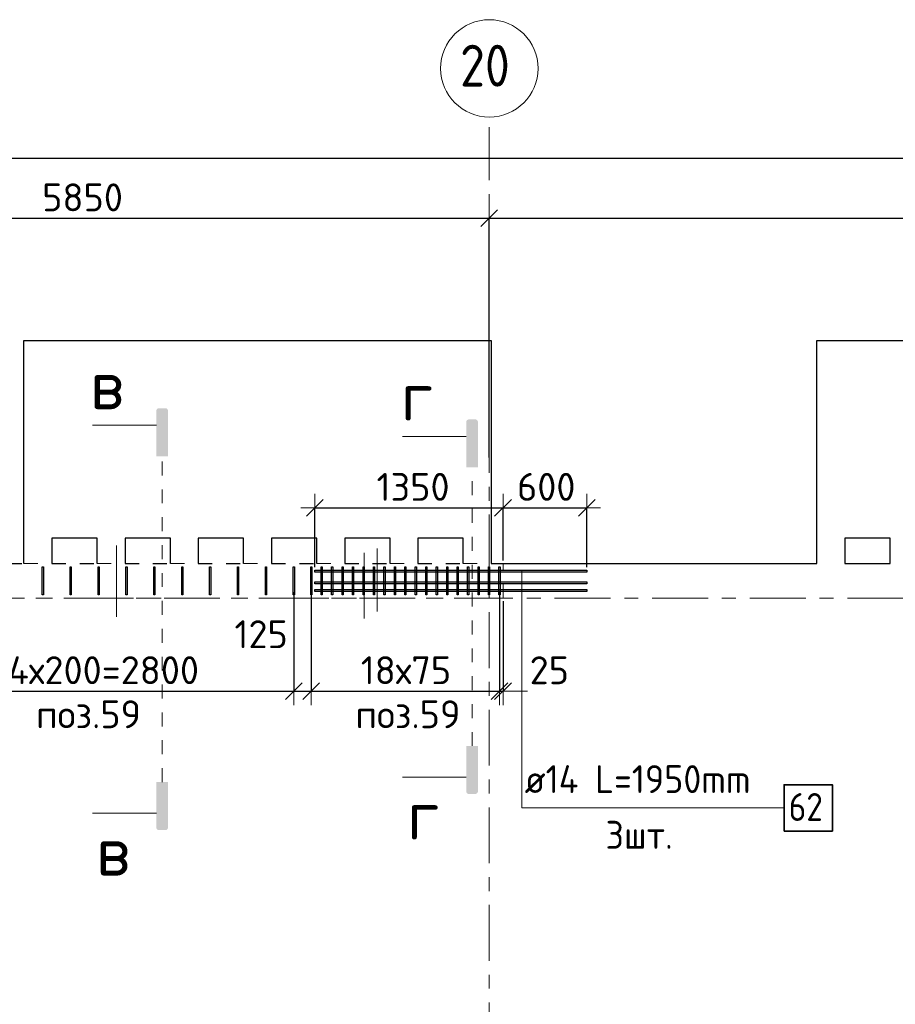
# Model space of a CAD drawing. Header units: metres. Extents: x -38 to 97, y -15 to 21.
# Tile 15 of 118: x 48.13 to 54.41, y 13.49 to 20.55. Entities that reach past the tile are written whole.
import ezdxf

# ---------------------------------------------------------------- set-up
doc = ezdxf.new("R2010")
doc.units = ezdxf.units.M
doc.header["$PDMODE"] = 65
for name, pattern in [('______11', [0.5, 0.4, -0.05, 0, -0.05]), ('______2', [0.0405, 0.03, -0.0105]), ('______3', [0.5, 0.4, -0.1]), ('______5', [1.1, 0.8, -0.1, 0.1, -0.1]), ('______9', [0.015, 0, -0.015])]:
    doc.linetypes.add(name, pattern=pattern)
for name, color, linetype, lineweight in [('XR$2$Осевая линия (1)', 7, '______5', 13), ('XR$2$Размерная линия (1)', 7, 'Continuous', 13), ('XR$4$Арм.стержн. Доп. арматура', 180, 'Continuous', 35), ('XR$4$Арм.стержн. Хомут', 240, 'Continuous', 35), ('XR$4$Балка (1)', 7, '______3', 13), ('XR$4$Перекрытие (1)', 7, 'Continuous', 35), ('XR$4$Размерная линия (1)', 7, 'Continuous', 13), ('XR$4$Текст_ общее_1', 7, 'Continuous', 13)]:
    doc.layers.add(name, color=color, linetype=linetype, lineweight=lineweight)
doc.styles.add('ISOCPEUR', font='txt')
doc.dimstyles.new('DIMSTYLE_3', dxfattribs={"dimtxt": 0.2, "dimasz": 0.2, "dimexe": 0, "dimexo": 0, "dimgap": 0.1, "dimtad": 2, "dimdec": 0, "dimlfac": 1000, "dimrnd": 5, "dimzin": 12, "dimdsep": 46, "dimtxsty": 'ISOCPEUR', "dimblk1": 'ALL_ML_STRICH', "dimblk2": 'ALL_ML_STRICH', "dimsah": 1, "dimcen": 0, "dimclrd": 7, "dimclre": 256, "dimclrt": 7, "dimadec": 0, "dimazin": 0, "dimtfac": 1, "dimtdec": 0, "dimtix": 1, "dimtmove": 2, "dimatfit": 3, "dimfxl": 0, "dimtzin": 0, "dimlwd": 0, "dimlwe": -3, "dimarcsym": 0})
doc.dimstyles.new('DIMSTYLE_33', dxfattribs={"dimtxt": 0.2, "dimasz": 0.2, "dimexe": 0, "dimexo": 0, "dimgap": 0.1, "dimtad": 2, "dimdec": 0, "dimlfac": 1000, "dimrnd": 5, "dimzin": 12, "dimdsep": 46, "dimtxsty": 'ISOCPEUR', "dimblk1": 'ALL_ML_STRICH', "dimblk2": 'ALL_ML_STRICH', "dimsah": 1, "dimcen": 0, "dimclrd": 7, "dimclre": 256, "dimclrt": 7, "dimadec": 0, "dimazin": 0, "dimtfac": 1, "dimtdec": 0, "dimtix": 1, "dimtmove": 2, "dimatfit": 3, "dimfxl": 0, "dimtvp": 1.2, "dimtzin": 0, "dimlwd": 0, "dimlwe": -3, "dimarcsym": 0})

# ---------------------------------------------------------------- blocks, each defined once
blk = doc.blocks.new('ALL_ML_STRICH')
at = {"color": 0, "linetype": 'ByBlock', "lineweight": -2}
for p, q in [((0, -0.5), (0, 0.5)), ((-1, 0), (0.5, 0)), ((-0.3, -0.3), (0.3, 0.3))]:
    blk.add_line(p, q, dxfattribs=at)
blk = doc.blocks.new('*D11')
at = {"layer": 'DEFPOINTS', "color": 7, "linetype": 'Continuous', "lineweight": 13, "transparency": 33554687}
for p in [(0.5, 19.5574), (0.5, 19.3768), (61.6, 17.1197)]:
    blk.add_point(p, dxfattribs=at)
at = {"layer": 'XR$2$Размерная линия (1)', "color": 9, "linetype": 'Continuous', "lineweight": -2, "true_color": 0xc7c7c7, "transparency": 33554687}
for p, q in [((0.5, 19.3568), (0.5, 19.5574)), ((61.6, 17.1397), (61.6, 19.5574))]:
    blk.add_line(p, q, dxfattribs=at)
at = {"layer": 'XR$2$Размерная линия (1)', "color": 7, "linetype": 'Continuous', "lineweight": -2, "transparency": 33554687}
blk.add_line((0.5, 19.5574), (61.6, 19.5574), dxfattribs=at)
at = {"layer": 'XR$2$Размерная линия (1)', "color": 7, "linetype": 'Continuous', "lineweight": 13, "transparency": 33554687, "xscale": 0.2, "yscale": 0.2, "zscale": 0.2, "rotation": 180}
blk.add_blockref('ALL_ML_STRICH', (0.5, 19.5574), dxfattribs=at)
at = {"layer": 'XR$2$Размерная линия (1)', "color": 7, "linetype": 'Continuous', "lineweight": 13, "transparency": 33554687, "xscale": 0.2, "yscale": 0.2, "zscale": 0.2}
blk.add_blockref('ALL_ML_STRICH', (61.6, 19.5574), dxfattribs=at)
at = {"layer": 'XR$2$Размерная линия (1)', "color": 7, "linetype": 'Continuous', "lineweight": 13, "transparency": 33554687, "insert": (31.1, 19.7074), "char_height": 0.2, "width": 1, "attachment_point": 5, "style": 'ISOCPEUR'}
blk.add_mtext('\\A1;{61100}', dxfattribs=at)
blk = doc.blocks.new('*D37')
at = {"layer": 'DEFPOINTS', "color": 7, "linetype": 'Continuous', "lineweight": 13, "transparency": 33554687}
for p in [(45.65, 19.1261), (45.65, 19.0502), (51.5, 17.3896)]:
    blk.add_point(p, dxfattribs=at)
at = {"layer": 'XR$2$Размерная линия (1)', "color": 9, "linetype": 'Continuous', "lineweight": -2, "true_color": 0xc7c7c7, "transparency": 33554687}
for p, q in [((45.65, 19.0702), (45.65, 19.1261)), ((51.5, 17.4096), (51.5, 19.1261))]:
    blk.add_line(p, q, dxfattribs=at)
at = {"layer": 'XR$2$Размерная линия (1)', "color": 7, "linetype": 'Continuous', "lineweight": -2, "transparency": 33554687}
blk.add_line((45.65, 19.1261), (51.5, 19.1261), dxfattribs=at)
at = {"layer": 'XR$2$Размерная линия (1)', "color": 7, "linetype": 'Continuous', "lineweight": 13, "transparency": 33554687, "xscale": 0.2, "yscale": 0.2, "zscale": 0.2, "rotation": 180}
blk.add_blockref('ALL_ML_STRICH', (45.65, 19.1261), dxfattribs=at)
at = {"layer": 'XR$2$Размерная линия (1)', "color": 7, "linetype": 'Continuous', "lineweight": 13, "transparency": 33554687, "xscale": 0.2, "yscale": 0.2, "zscale": 0.2}
blk.add_blockref('ALL_ML_STRICH', (51.5, 19.1261), dxfattribs=at)
at = {"layer": 'XR$2$Размерная линия (1)', "color": 7, "linetype": 'Continuous', "lineweight": 13, "transparency": 33554687, "insert": (48.585, 19.2761), "char_height": 0.2, "width": 0.8, "attachment_point": 5, "style": 'ISOCPEUR'}
blk.add_mtext('\\A1;{5850}', dxfattribs=at)
blk = doc.blocks.new('*D38')
at = {"layer": 'DEFPOINTS', "color": 7, "linetype": 'Continuous', "lineweight": 13, "transparency": 33554687}
for p in [(51.5, 19.1261), (61.6, 17.4912), (51.5, 17.3896)]:
    blk.add_point(p, dxfattribs=at)
at = {"layer": 'XR$2$Размерная линия (1)', "color": 9, "linetype": 'Continuous', "lineweight": -2, "true_color": 0xc7c7c7, "transparency": 33554687}
for p, q in [((51.5, 17.4096), (51.5, 19.1261)), ((61.6, 17.5112), (61.6, 19.1261))]:
    blk.add_line(p, q, dxfattribs=at)
at = {"layer": 'XR$2$Размерная линия (1)', "color": 7, "linetype": 'Continuous', "lineweight": -2, "transparency": 33554687}
blk.add_line((51.5, 19.1261), (61.6, 19.1261), dxfattribs=at)
at = {"layer": 'XR$2$Размерная линия (1)', "color": 7, "linetype": 'Continuous', "lineweight": 13, "transparency": 33554687, "xscale": 0.2, "yscale": 0.2, "zscale": 0.2, "rotation": 180}
blk.add_blockref('ALL_ML_STRICH', (51.5, 19.1261), dxfattribs=at)
at = {"layer": 'XR$2$Размерная линия (1)', "color": 7, "linetype": 'Continuous', "lineweight": 13, "transparency": 33554687, "xscale": 0.2, "yscale": 0.2, "zscale": 0.2}
blk.add_blockref('ALL_ML_STRICH', (61.6, 19.1261), dxfattribs=at)
at = {"layer": 'XR$2$Размерная линия (1)', "color": 7, "linetype": 'Continuous', "lineweight": 13, "transparency": 33554687, "insert": (56.6, 19.2761), "char_height": 0.2, "width": 1, "attachment_point": 5, "style": 'ISOCPEUR'}
blk.add_mtext('\\A1;{10100}', dxfattribs=at)
blk = doc.blocks.new('*D272')
at = {"layer": 'DEFPOINTS', "color": 7, "linetype": 'Continuous', "lineweight": 13, "transparency": 33554687}
for p in [(50.25, 17.0493), (50.25, 16.6022), (51.6, 16.6502)]:
    blk.add_point(p, dxfattribs=at)
at = {"layer": 'XR$4$Размерная линия (1)', "color": 9, "linetype": 'Continuous', "lineweight": -2, "true_color": 0xc7c7c7, "transparency": 33554687}
for p, q in [((50.25, 16.6222), (50.25, 17.0493)), ((51.6, 16.6702), (51.6, 17.0493))]:
    blk.add_line(p, q, dxfattribs=at)
at = {"layer": 'XR$4$Размерная линия (1)', "color": 7, "linetype": 'Continuous', "lineweight": -2, "transparency": 33554687}
blk.add_line((50.25, 17.0493), (51.6, 17.0493), dxfattribs=at)
at = {"layer": 'XR$4$Размерная линия (1)', "color": 7, "linetype": 'Continuous', "lineweight": 13, "transparency": 33554687, "xscale": 0.2, "yscale": 0.2, "zscale": 0.2, "rotation": 180}
blk.add_blockref('ALL_ML_STRICH', (50.25, 17.0493), dxfattribs=at)
at = {"layer": 'XR$4$Размерная линия (1)', "color": 7, "linetype": 'Continuous', "lineweight": 13, "transparency": 33554687, "xscale": 0.2, "yscale": 0.2, "zscale": 0.2}
blk.add_blockref('ALL_ML_STRICH', (51.6, 17.0493), dxfattribs=at)
at = {"layer": 'XR$4$Размерная линия (1)', "color": 7, "linetype": 'Continuous', "lineweight": 13, "transparency": 33554687, "insert": (50.955, 17.1993), "char_height": 0.2, "width": 0.8, "attachment_point": 5, "style": 'ISOCPEUR'}
blk.add_mtext('\\A1;{1350}', dxfattribs=at)
blk = doc.blocks.new('*D273')
at = {"layer": 'DEFPOINTS', "color": 7, "linetype": 'Continuous', "lineweight": 13, "transparency": 33554687}
for p in [(51.6, 17.0493), (51.6, 16.6502), (52.2, 16.6022)]:
    blk.add_point(p, dxfattribs=at)
at = {"layer": 'XR$4$Размерная линия (1)', "color": 9, "linetype": 'Continuous', "lineweight": -2, "true_color": 0xc7c7c7, "transparency": 33554687}
for p, q in [((51.6, 16.6702), (51.6, 17.0493)), ((52.2, 16.6222), (52.2, 17.0493))]:
    blk.add_line(p, q, dxfattribs=at)
at = {"layer": 'XR$4$Размерная линия (1)', "color": 7, "linetype": 'Continuous', "lineweight": -2, "transparency": 33554687}
blk.add_line((51.6, 17.0493), (52.2, 17.0493), dxfattribs=at)
at = {"layer": 'XR$4$Размерная линия (1)', "color": 7, "linetype": 'Continuous', "lineweight": 13, "transparency": 33554687, "xscale": 0.2, "yscale": 0.2, "zscale": 0.2, "rotation": 180}
blk.add_blockref('ALL_ML_STRICH', (51.6, 17.0493), dxfattribs=at)
at = {"layer": 'XR$4$Размерная линия (1)', "color": 7, "linetype": 'Continuous', "lineweight": 13, "transparency": 33554687, "xscale": 0.2, "yscale": 0.2, "zscale": 0.2}
blk.add_blockref('ALL_ML_STRICH', (52.2, 17.0493), dxfattribs=at)
at = {"layer": 'XR$4$Размерная линия (1)', "color": 7, "linetype": 'Continuous', "lineweight": 13, "transparency": 33554687, "insert": (51.91, 17.1993), "char_height": 0.2, "width": 0.6, "attachment_point": 5, "style": 'ISOCPEUR'}
blk.add_mtext('\\A1;{600}', dxfattribs=at)
blk = doc.blocks.new('*D289')
at = {"layer": 'DEFPOINTS', "color": 7, "linetype": 'Continuous', "lineweight": 13, "transparency": 33554687}
for p in [(47.3, 16.4639), (50.1, 16.4639), (47.3, 15.7343)]:
    blk.add_point(p, dxfattribs=at)
at = {"layer": 'XR$4$Размерная линия (1)', "color": 9, "linetype": 'Continuous', "lineweight": -2, "true_color": 0xc7c7c7, "transparency": 33554687}
for p, q in [((47.3, 16.4439), (47.3, 15.7343)), ((50.1, 16.4439), (50.1, 15.7343))]:
    blk.add_line(p, q, dxfattribs=at)
at = {"layer": 'XR$4$Размерная линия (1)', "color": 7, "linetype": 'Continuous', "lineweight": -2, "transparency": 33554687}
blk.add_line((47.3, 15.7343), (50.1, 15.7343), dxfattribs=at)
at = {"layer": 'XR$4$Размерная линия (1)', "color": 7, "linetype": 'Continuous', "lineweight": 13, "transparency": 33554687, "xscale": 0.2, "yscale": 0.2, "zscale": 0.2, "rotation": 180}
blk.add_blockref('ALL_ML_STRICH', (47.3, 15.7343), dxfattribs=at)
at = {"layer": 'XR$4$Размерная линия (1)', "color": 7, "linetype": 'Continuous', "lineweight": 13, "transparency": 33554687, "xscale": 0.2, "yscale": 0.2, "zscale": 0.2}
blk.add_blockref('ALL_ML_STRICH', (50.1, 15.7343), dxfattribs=at)
at = {"layer": 'XR$4$Размерная линия (1)', "color": 7, "linetype": 'Continuous', "lineweight": 13, "transparency": 33554687, "insert": (47.95, 15.9843), "char_height": 0.2, "width": 0.01, "attachment_point": 1, "line_spacing_factor": 0.60241, "style": 'ISOCPEUR'}
blk.add_mtext('14х200=2800', dxfattribs=at)
blk = doc.blocks.new('*D290')
at = {"layer": 'DEFPOINTS', "color": 7, "linetype": 'Continuous', "lineweight": 13, "transparency": 33554687}
for p in [(50.1, 16.4639), (50.225, 16.4859), (50.1, 15.7343)]:
    blk.add_point(p, dxfattribs=at)
at = {"layer": 'XR$4$Размерная линия (1)', "color": 9, "linetype": 'Continuous', "lineweight": -2, "true_color": 0xc7c7c7, "transparency": 33554687}
for p, q in [((50.225, 16.4659), (50.225, 15.7343)), ((50.1, 16.4439), (50.1, 15.7343))]:
    blk.add_line(p, q, dxfattribs=at)
at = {"layer": 'XR$4$Размерная линия (1)', "color": 7, "linetype": 'Continuous', "lineweight": -2, "transparency": 33554687}
blk.add_line((50.1, 15.7343), (50.225, 15.7343), dxfattribs=at)
at = {"layer": 'XR$4$Размерная линия (1)', "color": 7, "linetype": 'Continuous', "lineweight": 13, "transparency": 33554687, "xscale": 0.2, "yscale": 0.2, "zscale": 0.2, "rotation": 180}
blk.add_blockref('ALL_ML_STRICH', (50.1, 15.7343), dxfattribs=at)
at = {"layer": 'XR$4$Размерная линия (1)', "color": 7, "linetype": 'Continuous', "lineweight": 13, "transparency": 33554687, "xscale": 0.2, "yscale": 0.2, "zscale": 0.2}
blk.add_blockref('ALL_ML_STRICH', (50.225, 15.7343), dxfattribs=at)
at = {"layer": 'XR$4$Размерная линия (1)', "color": 7, "linetype": 'Continuous', "lineweight": 13, "transparency": 33554687, "insert": (49.8657, 16.1424), "char_height": 0.2, "width": 0.6, "attachment_point": 5, "style": 'ISOCPEUR'}
blk.add_mtext('\\A1;{125}', dxfattribs=at)
blk = doc.blocks.new('*D291')
at = {"layer": 'DEFPOINTS', "color": 7, "linetype": 'Continuous', "lineweight": 13, "transparency": 33554687}
for p in [(50.225, 16.4859), (51.575, 16.4746), (50.225, 15.7343)]:
    blk.add_point(p, dxfattribs=at)
at = {"layer": 'XR$4$Размерная линия (1)', "color": 9, "linetype": 'Continuous', "lineweight": -2, "true_color": 0xc7c7c7, "transparency": 33554687}
for p, q in [((50.225, 16.4659), (50.225, 15.7343)), ((51.575, 16.4546), (51.575, 15.7343))]:
    blk.add_line(p, q, dxfattribs=at)
at = {"layer": 'XR$4$Размерная линия (1)', "color": 7, "linetype": 'Continuous', "lineweight": -2, "transparency": 33554687}
blk.add_line((50.225, 15.7343), (51.575, 15.7343), dxfattribs=at)
at = {"layer": 'XR$4$Размерная линия (1)', "color": 7, "linetype": 'Continuous', "lineweight": 13, "transparency": 33554687, "xscale": 0.2, "yscale": 0.2, "zscale": 0.2, "rotation": 180}
blk.add_blockref('ALL_ML_STRICH', (50.225, 15.7343), dxfattribs=at)
at = {"layer": 'XR$4$Размерная линия (1)', "color": 7, "linetype": 'Continuous', "lineweight": 13, "transparency": 33554687, "xscale": 0.2, "yscale": 0.2, "zscale": 0.2}
blk.add_blockref('ALL_ML_STRICH', (51.575, 15.7343), dxfattribs=at)
at = {"layer": 'XR$4$Размерная линия (1)', "color": 7, "linetype": 'Continuous', "lineweight": 13, "transparency": 33554687, "insert": (50.58, 15.9843), "char_height": 0.2, "width": 0.01, "attachment_point": 1, "line_spacing_factor": 0.60241, "style": 'ISOCPEUR'}
blk.add_mtext('18х75', dxfattribs=at)
blk = doc.blocks.new('*D292')
at = {"layer": 'DEFPOINTS', "color": 7, "linetype": 'Continuous', "lineweight": 13, "transparency": 33554687}
for p in [(51.575, 16.4746), (51.6, 16.4002), (51.575, 15.7343)]:
    blk.add_point(p, dxfattribs=at)
at = {"layer": 'XR$4$Размерная линия (1)', "color": 9, "linetype": 'Continuous', "lineweight": -2, "true_color": 0xc7c7c7, "transparency": 33554687}
for p, q in [((51.575, 16.4546), (51.575, 15.7343)), ((51.6, 16.3802), (51.6, 15.7343))]:
    blk.add_line(p, q, dxfattribs=at)
at = {"layer": 'XR$4$Размерная линия (1)', "color": 7, "linetype": 'Continuous', "lineweight": -2, "transparency": 33554687}
blk.add_line((51.575, 15.7343), (51.6, 15.7343), dxfattribs=at)
at = {"layer": 'XR$4$Размерная линия (1)', "color": 7, "linetype": 'Continuous', "lineweight": 13, "transparency": 33554687, "xscale": 0.2, "yscale": 0.2, "zscale": 0.2}
blk.add_blockref('ALL_ML_STRICH', (51.6, 15.7343), dxfattribs=at)
at = {"layer": 'XR$4$Размерная линия (1)', "color": 7, "linetype": 'Continuous', "lineweight": 13, "transparency": 33554687, "xscale": 0.2, "yscale": 0.2, "zscale": 0.2, "rotation": 180}
blk.add_blockref('ALL_ML_STRICH', (51.575, 15.7343), dxfattribs=at)
at = {"layer": 'XR$4$Размерная линия (1)', "color": 7, "linetype": 'Continuous', "lineweight": 13, "transparency": 33554687, "insert": (51.9317, 15.8838), "char_height": 0.2, "width": 0.4, "attachment_point": 5, "style": 'ISOCPEUR'}
blk.add_mtext('\\A1;{25}', dxfattribs=at)

msp = doc.modelspace()

# ---------------------------------------------------------------- hatches: boundary and pattern name
at = {"linetype": 'Continuous', "lineweight": 25, "true_color": 0x000000, "transparency": 33554687}
for points in [[(49.1144, 17.7468), (49.1149, 17.7493), (49.1157, 17.7517), (49.1168, 17.754), (49.1182, 17.7561), (49.1199, 17.758), (49.1218, 17.7597), (49.124, 17.7611), (49.1263, 17.7623), (49.1287, 17.7631), (49.1312, 17.7636), (49.1337, 17.7638), (49.1783, 17.7638), (49.1808, 17.7636), (49.1833, 17.7631), (49.1857, 17.7623), (49.188, 17.7611), (49.1902, 17.7597), (49.1921, 17.758), (49.1938, 17.7561), (49.1952, 17.754), (49.1963, 17.7517), (49.1971, 17.7493), (49.1976, 17.7468), (49.1978, 17.7442), (49.1978, 17.4192), (49.1142, 17.4192), (49.1142, 17.7442)], [(51.3367, 17.6662), (51.3372, 17.6687), (51.338, 17.6712), (51.3391, 17.6734), (51.3406, 17.6756), (51.3422, 17.6775), (51.3442, 17.6792), (51.3463, 17.6806), (51.3486, 17.6817), (51.351, 17.6826), (51.3535, 17.6831), (51.3561, 17.6832), (51.4006, 17.6832), (51.4031, 17.6831), (51.4056, 17.6826), (51.4081, 17.6817), (51.4103, 17.6806), (51.4125, 17.6792), (51.4144, 17.6775), (51.4161, 17.6756), (51.4175, 17.6734), (51.4186, 17.6712), (51.4194, 17.6687), (51.4199, 17.6662), (51.4201, 17.6637), (51.4201, 17.3387), (51.3365, 17.3387), (51.3365, 17.6637)], [(51.3367, 15.0132), (51.3365, 15.0158), (51.3365, 15.3408), (51.4201, 15.3408), (51.4201, 15.0158), (51.4199, 15.0132), (51.4194, 15.0107), (51.4186, 15.0083), (51.4175, 15.006), (51.4161, 15.0039), (51.4144, 15.002), (51.4125, 15.0003), (51.4103, 14.9989), (51.4081, 14.9977), (51.4056, 14.9969), (51.4031, 14.9964), (51.4006, 14.9963), (51.3561, 14.9963), (51.3535, 14.9964), (51.351, 14.9969), (51.3486, 14.9977), (51.3463, 14.9989), (51.3442, 15.0003), (51.3422, 15.002), (51.3406, 15.0039), (51.3391, 15.006), (51.338, 15.0083), (51.3372, 15.0107)], [(49.1144, 14.7538), (49.1142, 14.7563), (49.1142, 15.0813), (49.1978, 15.0813), (49.1978, 14.7563), (49.1976, 14.7538), (49.1971, 14.7513), (49.1963, 14.7489), (49.1952, 14.7466), (49.1938, 14.7444), (49.1921, 14.7425), (49.1902, 14.7408), (49.188, 14.7394), (49.1857, 14.7383), (49.1833, 14.7375), (49.1808, 14.737), (49.1783, 14.7368), (49.1337, 14.7368), (49.1312, 14.737), (49.1287, 14.7375), (49.1263, 14.7383), (49.124, 14.7394), (49.1218, 14.7408), (49.1199, 14.7425), (49.1182, 14.7444), (49.1168, 14.7466), (49.1157, 14.7489), (49.1149, 14.7513)]]:
    msp.add_hatch(color=18, dxfattribs=at).paths.add_polyline_path(points, flags=16)

# ---------------------------------------------------------------- linework, layer by layer
at = {"color": 7, "linetype": 'Continuous', "lineweight": 13, "transparency": 33554687}
for p, q in [((49.1142, 17.6422), (48.6575, 17.6422)), ((51.3365, 17.5617), (50.8798, 17.5617)), ((51.3365, 15.1178), (50.8798, 15.1178)), ((49.1142, 14.8583), (48.6575, 14.8583))]:
    msp.add_line(p, q, dxfattribs=at)
at = {"color": 7, "linetype": '______9', "lineweight": 13, "transparency": 33554687}
for p, q in [((49.156, 15.0813), (49.156, 17.4192)), ((51.3783, 15.3408), (51.3783, 17.3387))]:
    msp.add_line(p, q, dxfattribs=at)
at = {"color": 52, "linetype": 'Continuous', "lineweight": 13, "transparency": 33554687}
for p, q in [((48.8293, 16.778), (48.8293, 16.268)), ((50.6969, 16.7563), (50.6969, 16.3063)), ((48.8293, 16.6709), (48.8293, 16.268)), ((50.6053, 16.7262), (50.6053, 16.2562))]:
    msp.add_line(p, q, dxfattribs=at)
at = {"layer": 'XR$2$Осевая линия (1)', "color": 253, "linetype": '______11', "lineweight": 13, "true_color": 0xa0a0a0, "transparency": 33554687}
for p, q in [((51.5, 6.8), (51.5, 19.78)), ((-2.63, 16.4), (62.6, 16.4))]:
    msp.add_line(p, q, dxfattribs=at)
at = {"layer": 'XR$2$Осевая линия (1)', "color": 7, "linetype": 'Continuous', "lineweight": 13, "transparency": 33554687}
msp.add_circle((51.5018, 20.2012), 0.3493, dxfattribs=at)
at = {"layer": 'XR$4$Арм.стержн. Доп. арматура', "color": 7, "linetype": 'Continuous', "lineweight": 13, "transparency": 33554687}
for q in [(51.735, 16.5952), (51.735, 16.5103), (51.735, 16.4552), (53.615, 14.8964)]:
    msp.add_line((51.735, 14.8964), q, dxfattribs=at)
at = {"layer": 'XR$4$Арм.стержн. Доп. арматура', "color": 7, "linetype": 'Continuous', "lineweight": 25, "transparency": 33554687}
for points in [[(52.2, 16.5882), (50.25, 16.5882), (50.25, 16.6022), (52.2, 16.6022), (52.2, 16.5882)], [(52.2, 16.5033), (50.25, 16.5033), (50.25, 16.5173), (52.2, 16.5173), (52.2, 16.5033)], [(52.2, 16.4482), (50.25, 16.4482), (50.25, 16.4622), (52.2, 16.4622), (52.2, 16.4482)]]:
    msp.add_lwpolyline(points, dxfattribs=at)
at = {"layer": 'XR$4$Арм.стержн. Доп. арматура', "color": 7, "linetype": 'Continuous', "lineweight": 35, "transparency": 33554687}
msp.add_lwpolyline([(53.615, 14.7298), (53.9617, 14.7298), (53.9617, 15.0631), (53.615, 15.0631), (53.615, 14.7298)], dxfattribs=at)
at = {"layer": 'XR$4$Арм.стержн. Хомут', "color": 40, "linetype": 'Continuous', "lineweight": 25, "transparency": 33554687}
for points in [[(48.296, 16.4252), (48.296, 16.6253), (48.304, 16.6253), (48.304, 16.4252), (48.296, 16.4252)], [(48.496, 16.4252), (48.496, 16.6253), (48.504, 16.6253), (48.504, 16.4252), (48.496, 16.4252)], [(48.696, 16.4252), (48.696, 16.6253), (48.704, 16.6253), (48.704, 16.4252), (48.696, 16.4252)], [(48.896, 16.4252), (48.896, 16.6253), (48.904, 16.6253), (48.904, 16.4252), (48.896, 16.4252)], [(49.096, 16.4252), (49.096, 16.6253), (49.104, 16.6253), (49.104, 16.4252), (49.096, 16.4252)], [(49.296, 16.4252), (49.296, 16.6253), (49.304, 16.6253), (49.304, 16.4252), (49.296, 16.4252)], [(49.496, 16.4252), (49.496, 16.6253), (49.504, 16.6253), (49.504, 16.4252), (49.496, 16.4252)], [(49.696, 16.4252), (49.696, 16.6253), (49.704, 16.6253), (49.704, 16.4252), (49.696, 16.4252)], [(49.896, 16.4252), (49.896, 16.6253), (49.904, 16.6253), (49.904, 16.4252), (49.896, 16.4252)], [(50.096, 16.4252), (50.096, 16.6253), (50.104, 16.6253), (50.104, 16.4252), (50.096, 16.4252)], [(50.221, 16.4252), (50.221, 16.6253), (50.229, 16.6253), (50.229, 16.4252), (50.221, 16.4252)], [(50.296, 16.4252), (50.296, 16.6253), (50.304, 16.6253), (50.304, 16.4252), (50.296, 16.4252)], [(50.371, 16.4252), (50.371, 16.6253), (50.379, 16.6253), (50.379, 16.4252), (50.371, 16.4252)], [(50.446, 16.4252), (50.446, 16.6253), (50.454, 16.6253), (50.454, 16.4252), (50.446, 16.4252)], [(50.521, 16.4252), (50.521, 16.6253), (50.529, 16.6253), (50.529, 16.4252), (50.521, 16.4252)], [(50.596, 16.4252), (50.596, 16.6253), (50.604, 16.6253), (50.604, 16.4252), (50.596, 16.4252)], [(50.671, 16.4252), (50.671, 16.6253), (50.679, 16.6253), (50.679, 16.4252), (50.671, 16.4252)], [(50.746, 16.4252), (50.746, 16.6253), (50.754, 16.6253), (50.754, 16.4252), (50.746, 16.4252)], [(50.821, 16.4252), (50.821, 16.6253), (50.829, 16.6253), (50.829, 16.4252), (50.821, 16.4252)], [(50.896, 16.4252), (50.896, 16.6253), (50.904, 16.6253), (50.904, 16.4252), (50.896, 16.4252)], [(50.971, 16.4252), (50.971, 16.6253), (50.979, 16.6253), (50.979, 16.4252), (50.971, 16.4252)], [(51.046, 16.4252), (51.046, 16.6253), (51.054, 16.6253), (51.054, 16.4252), (51.046, 16.4252)], [(51.121, 16.4252), (51.121, 16.6253), (51.129, 16.6253), (51.129, 16.4252), (51.121, 16.4252)], [(51.196, 16.4252), (51.196, 16.6253), (51.204, 16.6253), (51.204, 16.4252), (51.196, 16.4252)], [(51.271, 16.4252), (51.271, 16.6253), (51.279, 16.6253), (51.279, 16.4252), (51.271, 16.4252)], [(51.346, 16.4252), (51.346, 16.6253), (51.354, 16.6253), (51.354, 16.4252), (51.346, 16.4252)], [(51.421, 16.4252), (51.421, 16.6253), (51.429, 16.6253), (51.429, 16.4252), (51.421, 16.4252)], [(51.496, 16.4252), (51.496, 16.6253), (51.504, 16.6253), (51.504, 16.4252), (51.496, 16.4252)], [(51.571, 16.4252), (51.571, 16.6253), (51.579, 16.6253), (51.579, 16.4252), (51.571, 16.4252)]]:
    msp.add_lwpolyline(points, dxfattribs=at)
at = {"layer": 'XR$4$Балка (1)', "color": 7, "linetype": '______2', "lineweight": 25, "transparency": 33554687}
for p, q in [((45.65, 16.6502), (48.165, 16.6502)), ((48.365, 16.6502), (48.69, 16.6502)), ((48.89, 16.6502), (49.215, 16.6502)), ((49.415, 16.6502), (49.74, 16.6502)), ((49.94, 16.6502), (50.265, 16.6502)), ((50.465, 16.6502), (50.79, 16.6502)), ((50.99, 16.6502), (51.315, 16.6502)), ((51.515, 16.6502), (51.6, 16.6502))]:
    msp.add_line(p, q, dxfattribs=at)
at = {"layer": 'XR$4$Балка (1)', "color": 7, "linetype": '______2', "lineweight": 18, "transparency": 33554687}
for p, q in [((51.6, 16.4002), (51.6, 16.6502)), ((45.65, 16.4002), (51.6, 16.4002))]:
    msp.add_line(p, q, dxfattribs=at)
at = {"layer": 'XR$4$Перекрытие (1)', "color": 7, "linetype": 'Continuous', "lineweight": 25, "transparency": 33554687}
for p, q in [((48.165, 16.8302), (48.165, 18.2502)), ((48.165, 18.2502), (51.515, 18.2502)), ((51.515, 18.2502), (51.515, 16.8302)), ((53.8502, 16.8302), (53.8502, 18.2502)), ((53.8502, 18.2502), (57.2002, 18.2502)), ((48.165, 16.6502), (48.165, 16.8302)), ((48.69, 16.8302), (48.365, 16.8302)), ((48.365, 16.8302), (48.365, 16.6502)), ((48.69, 16.6502), (48.69, 16.8302)), ((48.89, 16.8302), (48.89, 16.6502)), ((49.215, 16.8302), (48.89, 16.8302)), ((49.215, 16.6502), (49.215, 16.8302)), ((49.74, 16.8302), (49.415, 16.8302)), ((49.415, 16.8302), (49.415, 16.6502)), ((49.74, 16.6502), (49.74, 16.8302)), ((49.94, 16.8302), (49.94, 16.6502)), ((50.265, 16.8302), (49.94, 16.8302)), ((50.265, 16.6502), (50.265, 16.8302)), ((50.79, 16.8302), (50.465, 16.8302)), ((50.465, 16.8302), (50.465, 16.6502)), ((50.79, 16.6502), (50.79, 16.8302)), ((50.99, 16.8302), (50.99, 16.6502)), ((51.315, 16.8302), (50.99, 16.8302)), ((51.315, 16.6502), (51.315, 16.8302)), ((51.515, 16.8302), (51.515, 16.6502)), ((53.8502, 16.6502), (53.8502, 16.8302)), ((54.0502, 16.8302), (54.0502, 16.6502)), ((54.3752, 16.8302), (54.0502, 16.8302)), ((54.3752, 16.6502), (54.3752, 16.8302)), ((51.6, 16.6502), (53.8502, 16.6502)), ((54.0502, 16.6502), (54.3752, 16.6502))]:
    msp.add_line(p, q, dxfattribs=at)
at = {"layer": 'XR$4$Перекрытие (1)', "color": 7, "linetype": '______2', "lineweight": 18, "transparency": 33554687}
for p, q in [((48.165, 16.6502), (48.365, 16.6502)), ((48.69, 16.6502), (48.89, 16.6502)), ((49.215, 16.6502), (49.415, 16.6502)), ((49.74, 16.6502), (49.94, 16.6502)), ((50.265, 16.6502), (50.465, 16.6502)), ((50.79, 16.6502), (50.99, 16.6502)), ((51.315, 16.6502), (51.515, 16.6502))]:
    msp.add_line(p, q, dxfattribs=at)

# ---------------------------------------------------------------- texts
at = {"color": 7, "linetype": 'Continuous', "lineweight": 13, "transparency": 33554687, "char_height": 0.35, "width": 0.381111, "attachment_point": 5, "style": 'ISOCPEUR'}
for s, insert in [('\\A1;{\\fISOCPEUR|i0|b0;\\H0.350000;\\W1.000000;\\C7;в}\\P', (48.7601, 17.9313)), ('\\A1;{\\fISOCPEUR|i0|b0;\\H0.350000;\\W1.000000;\\C7;г}\\P', (50.9824, 17.8507)), ('\\A1;{\\fISOCPEUR|i0|b0;\\H0.350000;\\W1.000000;\\C7;г}\\P', (51.0268, 14.8455)), ('\\A1;{\\fISOCPEUR|i0|b0;\\H0.350000;\\W1.000000;\\C7;в}\\P', (48.8045, 14.5861))]:
    msp.add_mtext(s, dxfattribs=dict(at, insert=insert))
at = {"layer": 'XR$2$Осевая линия (1)', "color": 7, "linetype": 'Continuous', "lineweight": 13, "transparency": 33554687, "insert": (51.2918, 20.0707), "char_height": 0.3, "width": 0.550812, "attachment_point": 7, "style": 'ISOCPEUR'}
msp.add_mtext('\\W0.87;20', dxfattribs=at)
at = {"layer": 'XR$4$Арм.стержн. Доп. арматура', "color": 7, "linetype": 'Continuous', "lineweight": 25, "transparency": 33554687, "char_height": 0.2, "attachment_point": 7, "style": 'ISOCPEUR'}
for s, insert, width in [('\\W0.94;ø14 L=1950mm ', (51.755, 15.0031), 1.933176), ('\\W0.87;62', (53.6484, 14.8031), 0.367208), ('\\W0.94;3шт. ', (52.335, 14.6031), 0.774191)]:
    msp.add_mtext(s, dxfattribs=dict(at, insert=insert, width=width))
at = {"layer": 'XR$4$Текст_ общее_1', "color": 7, "linetype": 'Continuous', "lineweight": 13, "transparency": 33554687, "char_height": 0.2, "width": 0.844937, "attachment_point": 5, "style": 'ISOCPEUR'}
for insert in [(48.6283, 15.568), (50.9183, 15.568)]:
    msp.add_mtext('\\A1;{\\fISOCPEUR|i0|b0;\\H0.200000;\\W1.000000;\\C7;поз.59}\\P', dxfattribs=dict(at, insert=insert))

# ---------------------------------------------------------------- dimensions: what is measured, and where the dimension line sits
at = {"layer": 'XR$2$Размерная линия (1)', "color": 7, "linetype": 'Continuous', "lineweight": 13, "transparency": 33554687}
for base, p1, p2, picture, middle in [((61.6, 19.5574), (0.5, 19.3568), (61.6, 17.1397), '*D11', (31.1, 19.7074)), ((51.5, 19.1261), (45.65, 19.0702), (51.5, 17.4096), '*D37', (48.585, 19.2761)), ((61.6, 19.1261), (51.5, 17.4096), (61.6, 17.5112), '*D38', (56.6, 19.2761))]:
    dim = msp.add_linear_dim(base=base, p1=p1, p2=p2, dimstyle='DIMSTYLE_3', override={"dimpost": '<>', "dimclrd": 7, "dimclre": 9, "dimclrt": 7, "dimlwd": 0, "dimlwe": 65533}, dxfattribs=at)
    dim.commit()
    dim.dimension.update_dxf_attribs({"geometry": picture, "text_midpoint": middle, "dimtype": 160})
at = {"layer": 'XR$4$Размерная линия (1)', "color": 7, "linetype": 'Continuous', "lineweight": 13, "transparency": 33554687}
for base, p1, p2, dimstyle, picture, middle in [((51.6, 17.0493), (50.25, 16.6222), (51.6, 16.6702), 'DIMSTYLE_3', '*D272', (50.955, 17.1993)), ((52.2, 17.0493), (51.6, 16.6702), (52.2, 16.6222), 'DIMSTYLE_3', '*D273', (51.91, 17.1993)), ((50.225, 15.7343), (50.1, 16.4439), (50.225, 16.4659), 'DIMSTYLE_33', '*D290', (49.8657, 16.1424)), ((51.6, 15.7343), (51.575, 16.4546), (51.6, 16.3802), 'DIMSTYLE_33', '*D292', (51.9317, 15.8838))]:
    dim = msp.add_linear_dim(base=base, p1=p1, p2=p2, dimstyle=dimstyle, override={"dimpost": '<>', "dimclrd": 7, "dimclre": 9, "dimclrt": 7, "dimlwd": 0, "dimlwe": 65533}, dxfattribs=at)
    dim.commit()
    dim.dimension.update_dxf_attribs({"geometry": picture, "text_midpoint": middle, "dimtype": 160})
for base, p1, p2, text, picture, middle in [((50.1, 15.7343), (47.3, 16.4439), (50.1, 16.4439), '14х200=2800', '*D289', (48.7, 15.8343)), ((51.575, 15.7343), (50.225, 16.4659), (51.575, 16.4546), '18х75', '*D291', (50.9, 15.8343))]:
    dim = msp.add_linear_dim(base=base, p1=p1, p2=p2, text=text, dimstyle='DIMSTYLE_3', override={"dimpost": '<>', "dimclrd": 7, "dimclre": 9, "dimclrt": 7, "dimlwd": 0, "dimlwe": 65533}, dxfattribs=at)
    dim.commit()
    dim.dimension.update_dxf_attribs({"geometry": picture, "text_midpoint": middle, "dimtype": 160})

doc.saveas('drawing.dxf')
